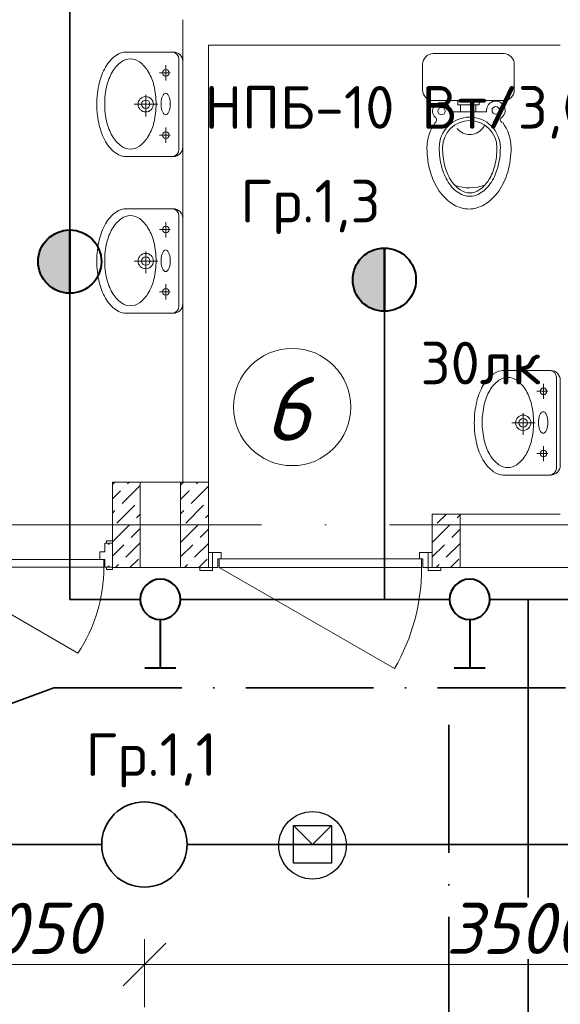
# Model space of a CAD drawing. Header units: millimetres. Extents: x 1114507 to 93926427, y 174473 to 817039.
# Tile 146 of 256: x 1492626 to 1495161, y 773875 to 778495. Entities that reach past the tile are written whole.
import ezdxf

# ---------------------------------------------------------------- set-up
doc = ezdxf.new("R2010")
doc.units = ezdxf.units.MM
doc.linetypes.add('ACAD_ISO05W100', pattern=[33, 24, -3, 0, -3, 0, -3])
doc.linetypes.add('ACAD_ISO10W100', pattern=[18, 12, -3, 0, -3])
doc.layers.add('(001) Сетка', color=92, linetype='Continuous')
for name, color, linetype, lineweight in [('Doors', 86, 'Continuous', 13), ('expl', 234, 'Continuous', 13), ('ось', 252, 'ACAD_ISO05W100', 25), ('размеры', 12, 'Continuous', 15), ('Сантехника', 150, 'Continuous', 13)]:
    doc.layers.add(name, color=color, linetype=linetype, lineweight=lineweight)
doc.styles.add('ISOCPEUR 1', font='isocpeur.TTF')
doc.styles.get("Standard").update_dxf_attribs({"font": 'isocpeui.ttf'})
doc.styles.add('Суннат', font='ariali.ttf', dxfattribs={"height": 250})
doc.dimstyles.new('Санжар', dxfattribs={"dimtxt": 240, "dimasz": 200, "dimexe": 200, "dimexo": 200, "dimgap": 50, "dimtad": 1, "dimdec": 0, "dimtxsty": 'Standard', "dimblk": 'OBLIQUE', "dimcen": 2.5, "dimdle": 200, "dimclrd": 152, "dimclre": 152, "dimclrt": 152, "dimadec": 0, "dimazin": 0, "dimtfac": 1, "dimtdec": 0, "dimtmove": 0, "dimatfit": 3, "dimldrblk": 'OBLIQUE', "dimfxl": 0, "dimlwd": 0, "dimlwe": 0, "dimarcsym": 0})

# ---------------------------------------------------------------- blocks, each defined once
blk = doc.blocks.new('blok1qavmak')
at = {"lineweight": 0, "ltscale": 100}
for p, q in [((1493390.8, 776325.1), (1493390.8, 778495.1)), ((1493510.8, 776325.1), (1493510.8, 778375.1)), ((1493510.8, 778375.1), (1495160.8, 778375.1)), ((1493510.8, 776325.1), (1493060.8, 776325.1)), ((1493060.8, 776325.1), (1493060.8, 775925.1)), ((1493510.8, 776325.1), (1493510.8, 775925.1)), ((1495160.8, 776175.1), (1494560.8, 776175.1)), ((1494560.8, 776175.1), (1494560.8, 775925.1)), ((1493510.8, 775925.1), (1493060.8, 775925.1)), ((1496360.8, 775925.1), (1494560.8, 775925.1))]:
    blk.add_line(p, q, dxfattribs=at)
at = {"linetype": 'Continuous', "lineweight": 0, "ltscale": 100}
for p, q in [((1493060.8, 776314.3, 0), (1493071.6, 776325.1, 0)), ((1493106.6, 776225.4, 0), (1493190.8, 776309.6, 0)), ((1493115, 776301.2, 0), (1493115, 776301.2, 0)), ((1493131.9, 776318, 0), (1493139, 776325.1, 0)), ((1493380.8, 776311.4, 0), (1493394.5, 776325.1, 0)), ((1493429.5, 776225.4, 0), (1493510.8, 776306.7, 0)), ((1493437.9, 776301.2, 0), (1493437.9, 776301.2, 0)), ((1493454.8, 776318, 0), (1493461.9, 776325.1, 0)), ((1493060.8, 776247, 0), (1493098.2, 776284.3, 0)), ((1493380.8, 776244.1, 0), (1493421.1, 776284.3, 0)), ((1493081.3, 776132.8, 0), (1493165.5, 776217, 0)), ((1493089.8, 776208.6, 0), (1493089.8, 776208.6, 0)), ((1493182.4, 776233.8, 0), (1493182.4, 776233.8, 0)), ((1493404.3, 776132.8, 0), (1493488.5, 776217, 0)), ((1493412.7, 776208.6, 0), (1493412.7, 776208.6, 0)), ((1493505.3, 776233.8, 0), (1493505.3, 776233.8, 0)), ((1493060.8, 776179.6, 0), (1493072.9, 776191.7, 0)), ((1493173.9, 776158, 0), (1493190.8, 776174.9, 0)), ((1493380.8, 776176.7, 0), (1493395.8, 776191.7, 0)), ((1493496.9, 776158, 0), (1493510.8, 776172, 0)), ((1494584.3, 776132.8, 0), (1494626.6, 776175.1, 0)), ((1494676.9, 776158, 0), (1494690.8, 776172, 0)), ((1493060.8, 776044.9, 0), (1493140.3, 776124.4, 0)), ((1493064.5, 776115.9, 0), (1493064.5, 776115.9, 0)), ((1493157.1, 776141.2, 0), (1493157.1, 776141.2, 0)), ((1493380.8, 776042, 0), (1493463.2, 776124.4, 0)), ((1493387.4, 776115.9, 0), (1493387.4, 776115.9, 0)), ((1493480, 776141.2, 0), (1493480, 776141.2, 0)), ((1494560.8, 776042, 0), (1494643.2, 776124.4, 0)), ((1494567.4, 776115.9, 0), (1494567.4, 776115.9, 0)), ((1494660, 776141.2, 0), (1494660, 776141.2, 0)), ((1493148.7, 776065.4, 0), (1493190.8, 776107.6, 0)), ((1493471.6, 776065.4, 0), (1493510.8, 776104.7, 0)), ((1494651.6, 776065.4, 0), (1494690.8, 776104.7, 0)), ((1493060.8, 775977.6, 0), (1493115, 776031.8, 0)), ((1493123.4, 775972.8, 0), (1493190.8, 776040.2, 0)), ((1493131.9, 776048.6, 0), (1493131.9, 776048.6, 0)), ((1493380.8, 775974.7, 0), (1493437.9, 776031.8, 0)), ((1493446.4, 775972.8, 0), (1493510.8, 776037.3, 0)), ((1493454.8, 776048.6, 0), (1493454.8, 776048.6, 0)), ((1494560.8, 775974.7, 0), (1494617.9, 776031.8, 0)), ((1494626.4, 775972.8, 0), (1494690.8, 776037.3, 0)), ((1494634.8, 776048.6, 0), (1494634.8, 776048.6, 0)), ((1493075.7, 775925.1, 0), (1493089.8, 775939.1, 0)), ((1493106.6, 775956, 0), (1493106.6, 775956, 0)), ((1493143.1, 775925.1, 0), (1493182.4, 775964.4, 0)), ((1493398.6, 775925.1, 0), (1493412.7, 775939.1, 0)), ((1493429.5, 775956, 0), (1493429.5, 775956, 0)), ((1493466, 775925.1, 0), (1493505.3, 775964.4, 0)), ((1494578.6, 775925.1, 0), (1494592.7, 775939.1, 0)), ((1494609.5, 775956, 0), (1494609.5, 775956, 0)), ((1494646, 775925.1, 0), (1494685.3, 775964.4, 0))]:
    blk.add_line(p, q, dxfattribs=at)
at = {"color": 1, "linetype": 'ACAD_ISO10W100', "lineweight": 0, "ltscale": 100}
blk.add_line((1518960.8, 776125.1), (1491960.8, 776125.1), dxfattribs=at)
at = {"layer": 'Doors', "lineweight": 0}
for p, q in [((1493024.8, 775998), (1493024.8, 776038.5)), ((1493040.9, 776038.5), (1493024.8, 776038.5)), ((1493032.6, 776038.5), (1493032.6, 776049.3)), ((1493060.8, 776049.3), (1493032.6, 776049.3)), ((1493040.9, 776038.5), (1493040.9, 776033.5)), ((1493045.3, 776033.5), (1493040.9, 776033.5)), ((1493045.3, 776038.5), (1493045.3, 776033.5)), ((1493060.8, 776038.5), (1493045.3, 776038.5)), ((1493060.8, 776038.5), (1493045.3, 776038.5)), ((1493060.8, 776038.5), (1493060.8, 776049.3)), ((1493060.8, 775926), (1493060.8, 776038.5)), ((1493060.8, 776038.5), (1493060.8, 776038.5)), ((1493002.2, 775962), (1493002.2, 775998)), ((1493024.8, 775998), (1493002.2, 775998)), ((1492196.8, 775962), (1493002.2, 775962)), ((1493002.2, 775962), (1493024.8, 775962)), ((1493020.5, 775926), (1493020.5, 775962)), ((1493024.8, 775926), (1493024.8, 775962)), ((1493040.9, 775926), (1493040.9, 775930.9)), ((1493045.3, 775930.9), (1493040.9, 775930.9)), ((1493045.3, 775926), (1493045.3, 775930.9)), ((1492201.2, 775926), (1492899.1, 775523)), ((1492201.2, 775926), (1493020.5, 775926)), ((1493040.9, 775926), (1493024.8, 775926)), ((1493032.6, 775926), (1493032.6, 775915.2)), ((1493060.8, 775915.2), (1493032.6, 775915.2)), ((1493060.8, 775926), (1493045.3, 775926)), ((1493060.8, 775926), (1493060.8, 775926)), ((1493060.8, 775926), (1493060.8, 775915.2)), ((1493560.8, 775925.1), (1494383.6, 775450.1))]:
    blk.add_line(p, q, dxfattribs=at)
for points in [[(1493510.8, 775995.1), (1493530.8, 775995.1), (1493530.8, 775925.1), (1493510.8, 775925.1)], [(1493570.8, 775965.1), (1493570.8, 775995.1), (1493530.8, 775995.1), (1493530.8, 775925.1), (1493555.8, 775925.1), (1493555.8, 775965.1)], [(1494500.8, 775965.1), (1494500.8, 775995.1), (1494540.8, 775995.1), (1494540.8, 775925.1), (1494515.8, 775925.1), (1494515.8, 775965.1)], [(1494560.8, 775995.1), (1494540.8, 775995.1), (1494540.8, 775925.1), (1494560.8, 775925.1)], [(1494510.8, 775965.1), (1493560.8, 775965.1), (1493560.8, 775925.1), (1494510.8, 775925.1)], [(1493530.8, 775925.1), (1493470.8, 775925.1), (1493470.8, 775910.1), (1493530.8, 775910.1)], [(1494600.8, 775925.1), (1494540.8, 775925.1), (1494540.8, 775910.1), (1494600.8, 775910.1)]]:
    blk.add_lwpolyline(points, close=True, dxfattribs=at)
for centre, radius, start in [((1492291.2, 775926), 729.4, 326.4628), ((1493560.8, 775925.1), 950, 330)]:
    blk.add_arc(centre, radius, start, 0, dxfattribs=at)
at = {"layer": 'размеры', "lineweight": 0, "ltscale": 5}
for p, q in [((1493190.8, 776325.1), (1493060.8, 776325.1)), ((1493060.8, 776325.1), (1493060.8, 775925.1)), ((1493190.8, 775925.1), (1493190.8, 776325.1)), ((1493510.8, 776325.1), (1493380.8, 776325.1)), ((1493380.8, 776325.1), (1493380.8, 775925.1)), ((1493510.8, 775925.1), (1493510.8, 776325.1)), ((1494690.8, 776175.1), (1494560.8, 776175.1)), ((1494560.8, 776175.1), (1494560.8, 775925.1)), ((1494690.8, 775925.1), (1494690.8, 776175.1)), ((1493060.8, 775925.1), (1493190.8, 775925.1)), ((1493380.8, 775925.1), (1493510.8, 775925.1)), ((1494560.8, 775925.1), (1494690.8, 775925.1))]:
    blk.add_line(p, q, dxfattribs=at)
at = {"layer": 'Сантехника', "lineweight": 0}
for p, q in [((1493120.6, 778343.3), (1493345.9, 778343.3)), ((1493372.9, 778313.7), (1493372.9, 778098.1)), ((1493390.8, 778298.4), (1493390.8, 778098.1)), ((1493332.3, 778245.6), (1493281.1, 778245.6)), ((1493311.8, 778281.2), (1493311.8, 778210)), ((1493216.9, 778142.6), (1493216.9, 778041.5)), ((1493273.4, 778098.1), (1493163.1, 778098.1)), ((1493372.9, 777882.6), (1493372.9, 778098.1)), ((1493390.8, 778098.1), (1493390.8, 777897.9)), ((1493311.8, 777989), (1493311.8, 777917.8)), ((1493332.3, 777953.4), (1493281.1, 777953.4)), ((1493345.9, 777852.9), (1493120.6, 777852.9)), ((1493120.6, 777607.9), (1493345.9, 777607.9)), ((1493372.9, 777578.2), (1493372.9, 777362.7)), ((1493390.8, 777562.9), (1493390.8, 777362.7)), ((1493332.3, 777510.2), (1493281.1, 777510.2)), ((1493311.8, 777545.8), (1493311.8, 777474.6)), ((1493273.4, 777362.7), (1493163.1, 777362.7)), ((1493216.9, 777407.2), (1493216.9, 777306)), ((1493372.9, 777147.1), (1493372.9, 777362.7)), ((1493390.8, 777362.7), (1493390.8, 777162.4)), ((1493311.8, 777253.6), (1493311.8, 777182.4)), ((1493332.3, 777218), (1493281.1, 777218)), ((1493345.9, 777117.5), (1493120.6, 777117.5)), ((1494890.6, 776849), (1495115.9, 776849)), ((1495142.9, 776819.3), (1495142.9, 776603.8)), ((1495081.8, 776786.9), (1495081.8, 776715.7)), ((1495160.8, 776804), (1495160.8, 776603.8)), ((1495102.3, 776751.3), (1495051.1, 776751.3)), ((1494986.9, 776648.3), (1494986.9, 776547.1)), ((1495043.4, 776603.8), (1494933.1, 776603.8)), ((1495142.9, 776388.2), (1495142.9, 776603.8)), ((1495160.8, 776603.8), (1495160.8, 776403.5)), ((1495081.8, 776494.7), (1495081.8, 776423.5)), ((1495102.3, 776459.1), (1495051.1, 776459.1)), ((1495115.9, 776358.6), (1494890.6, 776358.6))]:
    blk.add_line(p, q, dxfattribs=at)
at = {"layer": 'Сантехника', "lineweight": 0, "ltscale": 5}
for p, q in [((1494895.2, 778335.7), (1494565.2, 778335.7)), ((1494895.2, 778335.7), (1494565.2, 778335.7)), ((1494515.2, 778285.7), (1494515.2, 778165.7)), ((1494515.2, 778285.7), (1494515.2, 778165.7)), ((1494945.2, 778165.7), (1494945.2, 778285.7)), ((1494945.2, 778165.7), (1494945.2, 778285.7)), ((1494565.2, 778115.7), (1494895.2, 778115.7)), ((1494565.2, 778115.7), (1494895.2, 778115.7)), ((1494680.4, 778115.7), (1494680.4, 778095)), ((1494780, 778115.7), (1494680.4, 778115.7)), ((1494680.4, 778115.7), (1494680.4, 778095)), ((1494780, 778115.7), (1494680.4, 778115.7)), ((1494780, 778095), (1494780, 778115.7)), ((1494780, 778095), (1494780, 778115.7)), ((1494692.6, 778062.7), (1494645.5, 778062.7)), ((1494692.6, 778062.7), (1494645.5, 778062.7)), ((1494680.4, 778095), (1494692.6, 778095)), ((1494680.4, 778095), (1494692.6, 778095)), ((1494692.6, 778095), (1494692.6, 778062.7)), ((1494692.6, 778095), (1494764.3, 778095)), ((1494692.6, 778095), (1494692.6, 778062.7)), ((1494692.6, 778095), (1494764.3, 778095)), ((1494764.3, 778062.7), (1494692.6, 778062.7)), ((1494764.3, 778062.7), (1494692.6, 778062.7)), ((1494764.3, 778095), (1494780, 778095)), ((1494764.3, 778060.6), (1494764.3, 778095)), ((1494764.3, 778095), (1494780, 778095)), ((1494764.3, 778060.6), (1494764.3, 778095)), ((1494815.4, 778062.7), (1494764.3, 778062.7)), ((1494815.4, 778062.7), (1494764.3, 778062.7))]:
    blk.add_line(p, q, dxfattribs=at)
at = {"layer": 'Сантехника', "lineweight": 0}
for centre, radius in [((1493311.8, 778245.6), 15.4), ((1493216.9, 778098.1), 35.9), ((1493216.9, 778098.1), 20.1), ((1493311.8, 777953.4), 15.4), ((1493311.8, 777510.2), 15.4), ((1493216.9, 777362.7), 35.9), ((1493216.9, 777362.7), 20.1), ((1493311.8, 777218), 15.4), ((1495081.8, 776751.3), 15.4), ((1494986.9, 776603.8), 35.9), ((1494986.9, 776603.8), 20.1), ((1495081.8, 776459.1), 15.4)]:
    blk.add_circle(centre, radius, dxfattribs=at)
at = {"layer": 'Сантехника', "lineweight": 0, "ltscale": 5}
for centre, radius in [((1494603.9, 778066), 16.8), ((1494603.9, 778066), 16.8), ((1494858.5, 778069.7), 17.7), ((1494858.5, 778069.7), 17.7)]:
    blk.add_circle(centre, radius, dxfattribs=at)
at = {"layer": 'Сантехника', "lineweight": 0}
for centre, radius, start, end in [((1493126.6, 778261.3), 82.2, 90, 126.0278), ((1493126.6, 778261.3), 82.2, 85.8804, 90), ((1493339.7, 778310.1), 33.3, 0, 90), ((1493345.9, 778298.4), 45, 0, 90), ((1493182.5, 778184.3), 177.4, 126.0278, 150.337), ((1493193.7, 778173), 154, 126.0278, 150.337), ((1493145.1, 778239.8), 71.4, 90, 126.0278), ((1493145.1, 778239.8), 71.4, 53.9722, 90), ((1493096.5, 778173), 154, 29.663, 53.9722), ((1493272.2, 778133.3), 280.6, 150.337, 166.7261), ((1493271.5, 778128.7), 243.6, 150.337, 166.7261), ((1493018.7, 778128.7), 243.6, 13.2739, 29.663), ((1493414.4, 778099.7), 426.7, 166.7261, 180), ((1493395, 778099.5), 370.4, 166.7261, 180), ((1492895.3, 778099.5), 370.4, 0, 13.2739), ((1493328.8, 778120.8), 36.7, 133.857, 156.6802), ((1493310.5, 778139.8), 10.3, 90, 133.857), ((1493310.5, 778139.8), 10.3, 46.143, 90), ((1493292.3, 778120.8), 36.7, 23.3198, 46.143), ((1493405.8, 778099.5), 117, 169.876, 180), ((1493358.5, 778108), 69, 156.6802, 169.876), ((1493262.6, 778108), 69, 10.124, 23.3198), ((1493215.3, 778099.5), 117, 0, 10.124), ((1493414.4, 778099.7), 426.7, 180, 180.2145), ((1493414.4, 778096.5), 426.7, 179.7855, 180), ((1493414.4, 778096.5), 426.7, 180, 193.2739), ((1493395, 778099.5), 370.4, 180, 193.2739), ((1492895.3, 778099.5), 370.4, 346.7261, 0), ((1493405.8, 778099.5), 117, 180, 190.124), ((1493358.5, 778091.1), 69, 190.124, 203.3198), ((1493328.8, 778078.3), 36.7, 203.3198, 226.143), ((1493292.3, 778078.3), 36.7, 313.857, 336.6802), ((1493262.6, 778091.1), 69, 336.6802, 349.876), ((1493215.3, 778099.5), 117, 349.876, 0), ((1493271.5, 778070.4), 243.6, 193.2739, 209.663), ((1493018.7, 778070.4), 243.6, 330.337, 346.7261), ((1493310.5, 778059.3), 10.3, 226.143, 270), ((1493310.5, 778059.3), 10.3, 270, 313.857), ((1493272.2, 778063), 280.6, 193.2739, 209.663), ((1493182.5, 778011.9), 177.4, 209.663, 233.9722), ((1493193.7, 778026.1), 154, 209.663, 233.9722), ((1493096.5, 778026.1), 154, 306.0278, 330.337), ((1493145.1, 777959.3), 71.4, 233.9722, 270), ((1493145.1, 777959.3), 71.4, 270, 306.0278), ((1493339.7, 777886.2), 33.3, 270, 0), ((1493345.9, 777897.9), 45, 270, 0), ((1493126.6, 777935), 82.2, 233.9722, 270), ((1493126.6, 777935), 82.2, 270, 274.1196), ((1494845.2, 777863.7), 305.2, 195.8466, 214.4219), ((1494776.3, 777816.5), 221.7, 214.4219, 238.8492), ((1493182.5, 777448.9), 177.4, 126.0278, 150.337), ((1493126.6, 777525.9), 82.2, 90, 126.0278), ((1493126.6, 777525.9), 82.2, 85.8804, 90), ((1493339.7, 777574.7), 33.3, 0, 90), ((1493345.9, 777562.9), 45, 0, 90), ((1493193.7, 777437.5), 154, 126.0278, 150.337), ((1493145.1, 777504.3), 71.4, 90, 126.0278), ((1493145.1, 777504.3), 71.4, 53.9722, 90), ((1493096.5, 777437.5), 154, 29.663, 53.9722), ((1493272.2, 777397.8), 280.6, 150.337, 166.7261), ((1493271.5, 777393.2), 243.6, 150.337, 166.7261), ((1493018.7, 777393.2), 243.6, 13.2739, 29.663), ((1493414.4, 777364.3), 426.7, 166.7261, 180), ((1493395, 777364.1), 370.4, 166.7261, 180), ((1492895.3, 777364.1), 370.4, 0, 13.2739), ((1493328.8, 777385.3), 36.7, 133.857, 156.6802), ((1493310.5, 777404.4), 10.3, 90, 133.857), ((1493310.5, 777404.4), 10.3, 46.143, 90), ((1493292.3, 777385.3), 36.7, 23.3198, 46.143), ((1493414.4, 777364.3), 426.7, 180, 180.2145), ((1493414.4, 777361.1), 426.7, 179.7855, 180), ((1493395, 777364.1), 370.4, 180, 193.2739), ((1492895.3, 777364.1), 370.4, 346.7261, 0), ((1493405.8, 777364.1), 117, 169.876, 180), ((1493405.8, 777364.1), 117, 180, 190.124), ((1493358.5, 777372.5), 69, 156.6802, 169.876), ((1493262.6, 777372.5), 69, 10.124, 23.3198), ((1493215.3, 777364.1), 117, 0, 10.124), ((1493215.3, 777364.1), 117, 349.876, 0), ((1493414.4, 777361.1), 426.7, 180, 193.2739), ((1493358.5, 777355.6), 69, 190.124, 203.3198), ((1493328.8, 777342.9), 36.7, 203.3198, 226.143), ((1493310.5, 777323.8), 10.3, 226.143, 270), ((1493310.5, 777323.8), 10.3, 270, 313.857), ((1493292.3, 777342.9), 36.7, 313.857, 336.6802), ((1493262.6, 777355.6), 69, 336.6802, 349.876), ((1493271.5, 777335), 243.6, 193.2739, 209.663), ((1493018.7, 777335), 243.6, 330.337, 346.7261), ((1493272.2, 777327.5), 280.6, 193.2739, 209.663), ((1493182.5, 777276.5), 177.4, 209.663, 233.9722), ((1493193.7, 777290.6), 154, 209.663, 233.9722), ((1493096.5, 777290.6), 154, 306.0278, 330.337), ((1493126.6, 777199.5), 82.2, 233.9722, 270), ((1493145.1, 777223.8), 71.4, 233.9722, 270), ((1493145.1, 777223.8), 71.4, 270, 306.0278), ((1493339.7, 777150.7), 33.3, 270, 0), ((1493345.9, 777162.4), 45, 270, 0), ((1493126.6, 777199.5), 82.2, 270, 274.1196), ((1494952.5, 776690), 177.4, 126.0278, 150.337), ((1494896.6, 776767), 82.2, 90, 126.0278), ((1494915.1, 776745.4), 71.4, 90, 126.0278), ((1494896.6, 776767), 82.2, 85.8804, 90), ((1494915.1, 776745.4), 71.4, 53.9722, 90), ((1495109.7, 776815.8), 33.3, 0, 90), ((1495115.9, 776804), 45, 0, 90), ((1495042.2, 776638.9), 280.6, 150.337, 166.7261), ((1494963.7, 776678.6), 154, 126.0278, 150.337), ((1494866.5, 776678.6), 154, 29.663, 53.9722), ((1495041.5, 776634.3), 243.6, 150.337, 166.7261), ((1494788.7, 776634.3), 243.6, 13.2739, 29.663), ((1495184.4, 776605.4), 426.7, 166.7261, 180), ((1495165, 776605.2), 370.4, 166.7261, 180), ((1494665.3, 776605.2), 370.4, 0, 13.2739), ((1495175.8, 776605.2), 117, 169.876, 180), ((1495128.5, 776613.6), 69, 156.6802, 169.876), ((1495098.8, 776626.4), 36.7, 133.857, 156.6802), ((1495080.5, 776645.4), 10.3, 90, 133.857), ((1495080.5, 776645.4), 10.3, 46.143, 90), ((1495062.3, 776626.4), 36.7, 23.3198, 46.143), ((1495032.6, 776613.6), 69, 10.124, 23.3198), ((1494985.3, 776605.2), 117, 0, 10.124), ((1495184.4, 776605.4), 426.7, 180, 180.2145), ((1495184.4, 776602.2), 426.7, 179.7855, 180), ((1495184.4, 776602.2), 426.7, 180, 193.2739), ((1495165, 776605.2), 370.4, 180, 193.2739), ((1494665.3, 776605.2), 370.4, 346.7261, 0), ((1495175.8, 776605.2), 117, 180, 190.124), ((1495128.5, 776596.7), 69, 190.124, 203.3198), ((1495032.6, 776596.7), 69, 336.6802, 349.876), ((1494985.3, 776605.2), 117, 349.876, 0), ((1495098.8, 776584), 36.7, 203.3198, 226.143), ((1495080.5, 776564.9), 10.3, 226.143, 270), ((1495080.5, 776564.9), 10.3, 270, 313.857), ((1495062.3, 776584), 36.7, 313.857, 336.6802), ((1495042.2, 776568.6), 280.6, 193.2739, 209.663), ((1495041.5, 776576.1), 243.6, 193.2739, 209.663), ((1494788.7, 776576.1), 243.6, 330.337, 346.7261), ((1494963.7, 776531.7), 154, 209.663, 233.9722), ((1494866.5, 776531.7), 154, 306.0278, 330.337), ((1494952.5, 776517.6), 177.4, 209.663, 233.9722), ((1494915.1, 776464.9), 71.4, 233.9722, 270), ((1494915.1, 776464.9), 71.4, 270, 306.0278), ((1495109.7, 776391.8), 33.3, 270, 0), ((1495115.9, 776403.5), 45, 270, 0), ((1494896.6, 776440.6), 82.2, 233.9722, 270), ((1494896.6, 776440.6), 82.2, 270, 274.1196)]:
    blk.add_arc(centre, radius, start, end, dxfattribs=at)
at = {"layer": 'Сантехника', "lineweight": 0, "ltscale": 5}
for centre, radius, start, end in [((1494565.2, 778285.7), 50, 90, 180), ((1494565.2, 778285.7), 50, 90, 180), ((1494895.2, 778285.7), 50, 0, 90), ((1494895.2, 778285.7), 50, 0, 90), ((1494565.2, 778165.7), 50, 180, 270), ((1494565.2, 778165.7), 50, 180, 270), ((1494895.2, 778165.7), 50, 270, 0), ((1494895.2, 778165.7), 50, 270, 0), ((1494603.9, 778066), 41.7, 355.4766, 223.6439), ((1494603.9, 778066), 41.7, 355.4766, 223.6439), ((1494858.5, 778069.7), 43.6, 313.4271, 189.1792), ((1494858.5, 778069.7), 43.6, 313.4271, 189.1792), ((1494732.8, 777894.6), 197.2, 143.3724, 180), ((1494732.8, 777894.6), 197.2, 143.3724, 180), ((1494732.8, 777894.6), 197.2, 143.3724, 180), ((1494732.8, 777894.6), 197.2, 143.3724, 180), ((1494566.3, 778024.4), 14.8, 300.1316, 59.8684), ((1494566.3, 778024.4), 14.8, 300.1316, 59.8684), ((1494736.4, 777894.6), 143.4, 0, 180), ((1494736.4, 777894.6), 143.4, 0, 180), ((1494736.4, 777894.6), 127.3, 0, 180), ((1494736.4, 777894.6), 127.3, 0, 180), ((1494893.3, 778025.6), 13.6, 110.6387, 249.3613), ((1494893.3, 778025.6), 13.6, 110.6387, 249.3613), ((1494732.8, 777894.6), 197.2, 0, 36.6276), ((1494732.8, 777894.6), 197.2, 0, 36.6276), ((1494744, 778040.7), 86.5, 219.9102, 243.6547), ((1494744, 778040.7), 86.5, 219.9102, 243.6547), ((1494736.9, 778026.4), 70.5, 243.6547, 270), ((1494736.9, 778026.4), 70.5, 243.6547, 270), ((1494736.9, 778026.4), 70.5, 270, 296.3453), ((1494736.9, 778026.4), 70.5, 270, 296.3453), ((1494729.8, 778040.7), 86.5, 296.3453, 320.0898), ((1494729.8, 778040.7), 86.5, 296.3453, 320.0898), ((1494718.6, 778050), 101, 320.0898, 330.7623), ((1494718.6, 778050), 101, 320.0898, 330.7623), ((1494954.1, 777894.6), 418.4, 180, 195.8466), ((1494954.1, 777894.6), 418.4, 180, 195.8466), ((1494954.1, 777894.6), 418.4, 180, 195.8466), ((1494954.1, 777894.6), 418.4, 180, 195.8466), ((1494954.1, 777894.6), 361.1, 180, 194.6039), ((1494954.1, 777894.6), 361.1, 180, 194.6039), ((1494961.3, 777894.6), 352.3, 180, 193.9604), ((1494961.3, 777894.6), 352.3, 180, 193.9604), ((1494511.4, 777894.6), 352.3, 346.0396, 0), ((1494511.4, 777894.6), 352.3, 346.0396, 0), ((1494518.7, 777894.6), 361.1, 345.3961, 0), ((1494518.7, 777894.6), 361.1, 345.3961, 0), ((1494511.6, 777894.6), 418.4, 344.1534, 0), ((1494511.6, 777894.6), 418.4, 344.1534, 0), ((1494845.2, 777863.7), 305.2, 195.8466, 214.4219), ((1494846.7, 777866.6), 250.1, 194.6039, 212.1712), ((1494846.7, 777866.6), 250.1, 194.6039, 212.1712), ((1494850.3, 777867), 237.8, 193.9604, 210.9705), ((1494850.3, 777867), 237.8, 193.9604, 210.9705), ((1494622.5, 777867), 237.8, 329.0295, 346.0396), ((1494622.5, 777867), 237.8, 329.0295, 346.0396), ((1494626, 777866.6), 250.1, 327.8288, 345.3961), ((1494626, 777866.6), 250.1, 327.8288, 345.3961), ((1494620.5, 777863.7), 305.2, 325.5781, 344.1534), ((1494620.5, 777863.7), 305.2, 325.5781, 344.1534), ((1494779, 777824), 170.1, 212.1712, 236.6354), ((1494779, 777824), 170.1, 212.1712, 236.6354), ((1494780.3, 777824.9), 156.2, 210.9705, 235.3876), ((1494780.3, 777824.9), 156.2, 210.9705, 235.3876), ((1494692.5, 777824.9), 156.2, 304.6124, 329.0295), ((1494692.5, 777824.9), 156.2, 304.6124, 329.0295), ((1494693.8, 777824), 170.1, 303.3646, 327.8288), ((1494693.8, 777824), 170.1, 303.3646, 327.8288), ((1494776.3, 777816.5), 221.7, 214.4219, 238.8492), ((1494734.6, 777919.4), 213, 251.5154, 290.0005), ((1494734.6, 777919.4), 213, 251.5154, 290.0005), ((1494736.4, 777761.4), 78.9, 235.3876, 270), ((1494736.4, 777761.4), 78.9, 235.3876, 270), ((1494736.4, 777761.4), 78.9, 270, 304.6124), ((1494736.4, 777761.4), 78.9, 270, 304.6124), ((1494689.3, 777816.5), 221.7, 301.1508, 325.5781), ((1494689.3, 777816.5), 221.7, 301.1508, 325.5781), ((1494736.4, 777759.3), 92.6, 236.6354, 270), ((1494736.4, 777759.3), 92.6, 236.6354, 270), ((1494736.4, 777759.3), 92.6, 270, 303.3646), ((1494736.4, 777759.3), 92.6, 270, 303.3646), ((1494732.8, 777744.5), 137.7, 238.8492, 270), ((1494732.8, 777744.5), 137.7, 270, 301.1508)]:
    blk.add_arc(centre, radius, start, end, dxfattribs=at)
blk = doc.blocks.new('имтмт')
at = {"layer": 'ось'}
h = blk.add_hatch(color=256, dxfattribs=at)
h.set_gradient(color2=(0, 0, 0), one_color=1)
h.paths.add_polyline_path([(342295.9, 169436.7, 0.414214), (342444.3, 169585.1, 0.414214), (342295.9, 169733.4)])
at = {"color": 1, "lineweight": 40}
for p, q in [((342295.9, 169733.4, 0), (342295.9, 169436.7, 0)), ((342295.9, 169733.4, 0), (342295.9, 169436.7, 0)), ((342295.9, 169436.7, 0), (342295.9, 169733.4, 0))]:
    blk.add_line(p, q, dxfattribs=at)
blk.add_circle((342295.9, 169585.1, 0), 148.3, dxfattribs=at)
blk.add_circle((342295.9, 169585.1, 0), 148.3, dxfattribs=at)
blk.add_circle((342295.9, 169585.1, 0), 148.3, dxfattribs=at)
blk = doc.blocks.new('цуйцуйцу')
at = {"lineweight": 40}
for p, q in [((694611.1, -1170390.9), (694695, -1170390.9)), ((694653.1, -1170521.8), (694653.1, -1170390.9))]:
    blk.add_line(p, q, dxfattribs=at)
blk.add_circle((694653.1, -1170576.5), 54.7, dxfattribs=at)
blk = doc.blocks.new('_Oblique')
at = {"color": 0, "linetype": 'ByBlock', "lineweight": -2}
blk.add_line((-0.5, -0.5), (0.5, 0.5), dxfattribs=at)
blk = doc.blocks.new('*D1618')
at = {"color": 152, "linetype": 'Continuous', "lineweight": 0, "ltscale": 100, "transparency": 16777216}
for p, q in [((1493210.8, 774181.5), (1493210.8, 773861.5)), ((1496710.8, 774181.5), (1496710.8, 773861.5)), ((1493010.8, 774061.5), (1496910.8, 774061.5))]:
    blk.add_line(p, q, dxfattribs=at)
at = {"layer": 'Defpoints', "color": 0, "lineweight": 35, "ltscale": 100, "transparency": 16777216}
for p in [(1493210.8, 774425.1), (1496710.8, 774425.1), (1496710.8, 774061.5)]:
    blk.add_point(p, dxfattribs=at)
at = {"color": 152, "lineweight": 0, "ltscale": 100, "transparency": 16777216, "xscale": 200, "yscale": 200, "zscale": 200, "rotation": 180}
blk.add_blockref('_Oblique', (1493210.8, 774061.5), dxfattribs=at)
at = {"color": 152, "lineweight": 0, "ltscale": 100, "transparency": 16777216, "xscale": 200, "yscale": 200, "zscale": 200}
blk.add_blockref('_Oblique', (1496710.8, 774061.5), dxfattribs=at)
at = {"color": 152, "lineweight": 35, "ltscale": 100, "transparency": 16777216, "insert": (1494960.8, 774231.5), "char_height": 240, "attachment_point": 5, "bg_fill": 3, "box_fill_scale": 1.1, "bg_fill_color": 256, "bg_fill_true_color": 13158600, "bg_fill_transparency": 0}
blk.add_mtext('3500', dxfattribs=at)
blk = doc.blocks.new('*D1626')
at = {"color": 152, "linetype": 'Continuous', "lineweight": 0, "ltscale": 100, "transparency": 16777216}
for p, q in [((1492160.8, 774061.5), (1492160.8, 774261.5)), ((1493210.8, 774181.5), (1493210.8, 773861.5)), ((1491960.8, 774061.5), (1493410.8, 774061.5))]:
    blk.add_line(p, q, dxfattribs=at)
at = {"layer": 'Defpoints', "color": 0, "lineweight": 35, "ltscale": 100, "transparency": 16777216}
for p in [(1493210.8, 774425.1), (1493210.8, 774061.5), (1492160.8, 773875.1)]:
    blk.add_point(p, dxfattribs=at)
at = {"color": 152, "lineweight": 0, "ltscale": 100, "transparency": 16777216, "xscale": 200, "yscale": 200, "zscale": 200, "rotation": 180}
blk.add_blockref('_Oblique', (1492160.8, 774061.5), dxfattribs=at)
at = {"color": 152, "lineweight": 0, "ltscale": 100, "transparency": 16777216, "xscale": 200, "yscale": 200, "zscale": 200}
blk.add_blockref('_Oblique', (1493210.8, 774061.5), dxfattribs=at)
at = {"color": 152, "lineweight": 35, "ltscale": 100, "transparency": 16777216, "insert": (1492685.8, 774231.5), "char_height": 240, "attachment_point": 5, "bg_fill": 3, "box_fill_scale": 1.1, "bg_fill_color": 256, "bg_fill_true_color": 13158600, "bg_fill_transparency": 0}
blk.add_mtext('1050', dxfattribs=at)
blk = doc.blocks.new('высывм')
at = {"layer": '(001) Сетка', "color": 2, "lineweight": 30}
blk.add_lwpolyline([(2925733.2, 1621632), (2925910.4, 1621632), (2925910.4, 1621455.3), (2925733.2, 1621455.3)], close=True, dxfattribs=at)
for points in [[(2925733.2, 1621455.3), (2925821.8, 1621543.6)], [(2925910.4, 1621455.3), (2925821.8, 1621543.6)]]:
    blk.add_lwpolyline(points, dxfattribs=at)
blk.add_circle((2925821.8, 1621547.6), 158.3, dxfattribs=at)

msp = doc.modelspace()

# ---------------------------------------------------------------- linework, layer by layer
at = {"layer": 'expl', "lineweight": 0}
msp.add_circle((1493903.7, 776677.7), 275.1, dxfattribs=at)

# ---------------------------------------------------------------- texts
at = {"lineweight": 0, "insert": (1493990.8, 776519.5), "char_height": 300, "width": 349.19, "attachment_point": 9}
msp.add_mtext('6', dxfattribs=at)

# ---------------------------------------------------------------- next in the draw order: block references
at = {"color": 0}
msp.add_blockref('blok1qavmak', (0, 0), dxfattribs=at)

# ---------------------------------------------------------------- next in the draw order: linework, layer by layer
at = {"color": 0, "lineweight": 35, "ltscale": 100}
for p, q in [((1492860.8, 779211.8), (1492860.8, 777508.4)), ((1492860.8, 777211.8), (1492860.8, 775775.1)), ((1494335.8, 777126.8), (1494335.8, 775775.1)), ((1492860.8, 775775.1), (1493190.6, 775775.1)), ((1493379.9, 775775.1), (1494641.5, 775775.1)), ((1494830.7, 775775.1), (1515953.8, 775775.1)), ((1495010.8, 772466.9), (1495010.8, 775775.1)), ((1493010.8, 774625.1), (1491608.5, 774625.1)), ((1493410.8, 774625.1), (1496360.8, 774625.1))]:
    msp.add_line(p, q, dxfattribs=at)
at = {"color": 3, "lineweight": 35, "ltscale": 100}
msp.add_line((1492785.6, 775360.5), (1492303.9, 775182), dxfattribs=at)
at = {"color": 3, "linetype": 'ACAD_ISO10W100', "lineweight": 35, "ltscale": 50}
msp.add_line((1492785.6, 775360.5), (1518095.2, 775360.5), dxfattribs=at)
at = {"color": 5, "lineweight": 35, "ltscale": 20}
msp.add_circle((1493210.8, 774625.1), 200, dxfattribs=at)

# ---------------------------------------------------------------- next in the draw order: block references
at = {"lineweight": 40, "transparency": 33554646, "rotation": 180}
for p in [(1835156.8, 946945.2, 0), (1836631.8, 946860.2, 0)]:
    msp.add_blockref('имтмт', p, dxfattribs=at)
at = {"lineweight": 50, "xscale": -1.728719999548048, "yscale": 1.728719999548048, "zscale": 1.728719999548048, "rotation": 180}
for p in [(292424.6, -1247823.9), (293875.5, -1247823.9)]:
    msp.add_blockref('цуйцуйцу', p, dxfattribs=at)
at = {"lineweight": 30, "rotation": 180}
msp.add_blockref('высывм', (4419820.9, 2396168.7), dxfattribs=at)

# ---------------------------------------------------------------- next in the draw order: texts
at = {"color": 0, "char_height": 200, "attachment_point": 1, "style": 'Суннат'}
for s, insert, width in [('{\\fISOCPEUR|b0|i0|c204|p34; НПБ-10 Вт/3,0}', (1493364.7, 778183.8), 4126.459), ('{\\fISOCPEUR|b0|i0|c204|p34;Гр.\\fISOCPEUR|b0|i0|c0|p34;1,3}', (1493660.8, 777743.7), 2509.849), ('{\\fISOCPEUR|b0|i0|c204|p34;Гр.1\\fISOCPEUR|b0|i0|c0|p34;,1}', (1492934.9, 775146.9, 0), 2509.849)]:
    msp.add_mtext(s, dxfattribs=dict(at, insert=insert, width=width))
at = {"color": 1, "insert": (1494505.8, 776984), "char_height": 200, "width": 2509.849, "attachment_point": 1, "style": 'Суннат'}
msp.add_mtext('{\\fISOCPEUR|b0|i0|c0|p34;3\\fISOCPEUR|b0|i0|c204|p34;0лк}', dxfattribs=at)

# ---------------------------------------------------------------- next in the draw order: dimensions: what is measured, and where the dimension line sits
at = {"color": 0, "lineweight": 35, "ltscale": 100}
dim = msp.add_linear_dim(base=(1496710.8, 774061.5), p1=(1493210.8, 774425.1), p2=(1496710.8, 774425.1), dimstyle='Санжар', override={"dimfxl": 120, "dimfxlon": 1, "dimtfill": 1, "dimarcsym": 1}, dxfattribs=at)
dim.commit()
dim.dimension.update_dxf_attribs({"geometry": '*D1618', "text_midpoint": (1494960.8, 774231.5)})

# ---------------------------------------------------------------- next in the draw order: linework, layer by layer
at = {"color": 3, "linetype": 'ACAD_ISO10W100', "lineweight": 35, "ltscale": 50}
msp.add_line((1494637.8, 771885.7), (1494637.8, 775360.5), dxfattribs=at)

# ---------------------------------------------------------------- next in the draw order: dimensions: what is measured, and where the dimension line sits
at = {"color": 0, "lineweight": 35, "ltscale": 100}
dim = msp.add_linear_dim(base=(1493210.8, 774061.5), p1=(1492160.8, 773875.1), p2=(1493210.8, 774425.1), dimstyle='Санжар', override={"dimfxl": 120, "dimfxlon": 1, "dimtfill": 1, "dimarcsym": 1}, dxfattribs=at)
dim.commit()
dim.dimension.update_dxf_attribs({"geometry": '*D1626', "text_midpoint": (1492685.8, 774231.5)})

# ---------------------------------------------------------------- next in the draw order: texts
at = {"linetype": 'ByBlock', "lineweight": 30, "ltscale": 10, "insert": (1197603, 784433.1, 0), "char_height": 250, "width": 18040, "attachment_point": 1, "style": 'ISOCPEUR 1'}
msp.add_mtext('     Рабочая документация по объекту: {\\C7;школы ^J}     Настоящий проект выполнен на основании чертежей марки АС, ВК и ОВ в соответствии с требованиями КМК и ПУЭ.\\P     Внешнее электроснабжение решается в отдельном проекте "Внутриплощадочных сетей"\\P     Проект энергоснабжения школы.\\P     Установленная мощность 33,6 кВт; Расчетная мощность 30,2 кВт  \\P     По надежности энергоснабжения школа относится к потребителям II категории.\\P\\pi1291.6675,t0,19518.5175;{\\LСиловое электрооборудование:\\P\\pi0,tz;}     В качестве вводно-распределительного и силового щита принят щит {\\C0;ПР11-3060-21УЗ (изготовить индв. по заказу) }. В качестве осветительного и силового щита принять щит ЩРВ-6 {\\C0;(изготовить индв. по заказу)} и щит комплектный ОЩВ.\\P\\pt0,19518.5175;     Электропотребителями здания  являются: освещение, штепсельные розетки, электропотребители технологического оборудования. Главный распределительный щит, силовые щиты и щиты освещения приняты сборными с модульными автоматическими выключателями с установкой на DIN-рейку по индивидуальному заказу. В распределительных щитах предусматривается устройство заземляющей шины. Фазораспределение злектронагрузок должно быть равномерным. Автоматические выключатели на розеточных группах имеют устройства  защитного отключения. \\P\\ptz;     Силовыми электроприемниками являются потребители сантехнического и технологического оборудования помещений. Магистральные и распределительные сети выполняются медным кабелем ВВГнг  в винипластовых  трубах в стенах срыто под штукатуркой. Ответвительные коробки установить скрыто на стене.\\P     1.  Розетки разместить на высоте 1800 мм от чистого пола в  помещениях   для  пребывания  детей  (А также см. уточнение по плану)  согласно пункта 12.34 КМК КМК КМК 2.04.17-19. ^J     2.  Выключатели во всех помещениях разместить на высоте 1800 мм.  Отступ от проёмов дверей - 200 мм, а также см. уточнение по плану.^J  Допускается установка выключателей под потолком с управлением при помощи шнура. ПУЭ п. 6.6.31.^J  Установка штепсельных розеток в ванных комнатах, душевых, мыльных помещениях бань, помещениях, содержащих нагреватели для саун (далее по тексту «саунах»), а также в стиральных помещениях прачечных не допускается ПУЭ п. 7.1.48.^JМинимальное расстояние от выключателей, штепсельных розеток и элементов электроустановок до газопроводов должно быть не менее 0,5 м ПУЭ п. 7.1.50.\\P{\\O      \\L\\oЭлектроосвещение}\\P     В соответствии КМК КМК 2.01.05-19. в проекте предусматривается общее рабочее, эвакуационное освещение на напряжение 220В.  Рабочее освещение предусматривается во всех помещениях комплекса, эвакуационное - в коридорах, в фойе, лестничных клетках, вестибюле. На выходах по пути эвакуации устанавливаются световые указатели "Выход" с аккумуляторными  батареями. Светильники аварийного освещения обозначаются значком "А" и выбираются из числа светильников рабочего освещения и питаются от щита ЩАО. Управление освещением выполняется включателями, устанавливаемыми по месту. Выбор светильников произведен в соответствии с назначением помещений, их конструктивными особенностями и характеристикой окружающей среды. В качестве источников света приняты светильники потолочные светодиодные LED панели и {\\C0;светодиодные линейные светильники} . Групповые сети освещения выполняются медным кабелем ВВГнг в винипластовой трубе.\\P\\pi1896.36,t0,28627.16;{\\LЗаземление}\\P\\pi0,tz;     Для защиты от поражения  электрическим током применяется система заземления TN-S  (используется 3я и 5я  жила  кабеля) и выполняется уравнивание потенциалов. Все металлические нетоковедущие части электрооборудования подлежат заземлению. В качестве заземляющих проводников используются нулевые провода сети и специальные заземляющие проводники, прокладываемые совместно с рабочими проводниками от электрощитов до электропотребителей. Сопротивление растеканию тока заземляющих устройств не должно превышать 4 Ом в любое время года. Внутренний контур заземления необходимо присоединить к наружному контуру заземления. Защита от заноса высокого потенциала и уравнивание потенциалов выполняется путем присоединения металлической арматуры фундаментов к горизонтальному  заземлителю. Все соединения выполнить сваркой.', dxfattribs=at)

doc.saveas('drawing.dxf')
